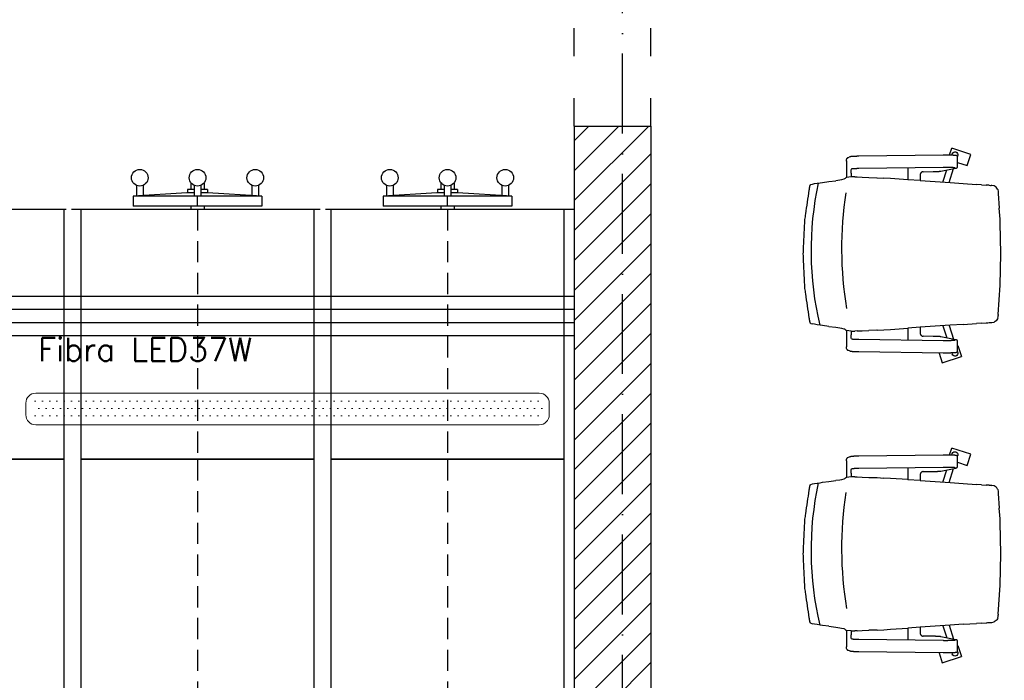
# Model space of a CAD drawing. Header units: millimetres. Extents: x 167273 to 188273, y -125105 to -88145.
# Tile 99 of 210: x 180771 to 181067, y -122297 to -122099. Entities that reach past the tile are written whole.
import ezdxf

# ---------------------------------------------------------------- set-up
doc = ezdxf.new("R2010")
doc.units = ezdxf.units.MM
for name, pattern in [('ACAD_ISO03W100', [30, 12, -18]), ('ACAD_ISO10W100', [18, 12, -3, 0, -3]), ('HIDDEN', [9.525, 6.35, -3.175])]:
    doc.linetypes.add(name, pattern=pattern)
for name, color, linetype in [('a-osie', 1, 'ACAD_ISO10W100'), ('b-cienka', 9, 'Continuous'), ('b-przerywana1', 9, 'ACAD_ISO03W100'), ('b-ściany', 2, 'Continuous'), ('c-meb_przerywana', 5, 'HIDDEN'), ('c-meble', 5, 'Continuous'), ('c-wyposażenie', 5, 'Continuous'), ('h-hatch', 8, 'Continuous')]:
    doc.layers.add(name, color=color, linetype=linetype)
doc.layers.add('EL_oprawy', color=72, linetype='Continuous', lineweight=5)
doc.layers.add('x-pom', color=6, linetype='HIDDEN', plot=False)
doc.styles.add('ES1', font='romans.shx', dxfattribs={"width": 0.7, "height": 12})

# ---------------------------------------------------------------- blocks, each defined once
blk = doc.blocks.new('LED 37W')
h = blk.add_hatch()
h.set_pattern_fill('DOTS', color=256, scale=35)
h.set_pattern_definition([(0, (8e-13, -4e-12), (1.09375, 2.1875), [0, -2.1875])])
h.paths.add_polyline_path([(76.5, 2.75), (-76.5, 2.75), (-76.5, -2.75), (76.5, -2.75)])
blk.add_lwpolyline([(-75.5, -4.75), (75.5, -4.75, 0.414214), (78.5, -1.75), (78.5, 1.75, 0.414214), (75.5, 4.75), (-75.5, 4.75, 0.414214), (-78.5, 1.75), (-78.5, -1.75, 0.414214)], format="xyb", close=True)
at = {"style": 'ES1', "flags": 1}
blk.add_attdef('TYP', (-74.8, 30.4), '', height=12, rotation=360, dxfattribs=at)
at = {"style": 'ES1'}
blk.add_attdef('KOD', (-74.8, 14.37), '', height=12, rotation=360, dxfattribs=at)
blk = doc.blocks.new('chaise bureau dwg')
for p, q in [((-18.54, 29.73), (-17.58, 32.67)), ((-17.58, 32.67), (-11.87, 30.81)), ((-17.36, 29.74), (-42.66, 29.4)), ((-17.28, 29.74), (-17.36, 29.74)), ((-17.19, 29.74), (-17.28, 29.74)), ((-17.1, 29.74), (-17.19, 29.74)), ((-17.02, 29.74), (-17.1, 29.74)), ((-16.93, 29.75), (-17.02, 29.74)), ((-16.84, 29.75), (-16.93, 29.75)), ((-16.76, 29.75), (-16.84, 29.75)), ((-16.67, 29.75), (-16.76, 29.75)), ((-16.58, 29.75), (-16.67, 29.75)), ((-16.49, 29.75), (-16.58, 29.75)), ((-16.4, 29.75), (-16.49, 29.75)), ((-16.32, 29.75), (-16.4, 29.75)), ((-16.23, 29.74), (-16.32, 29.75)), ((-16.14, 29.74), (-16.23, 29.74)), ((-16.06, 29.74), (-16.14, 29.74)), ((-15.97, 29.74), (-16.06, 29.74)), ((-15.88, 29.74), (-15.97, 29.74)), ((-15.8, 29.74), (-15.88, 29.74)), ((-15.71, 29.74), (-15.8, 29.74)), ((-15.63, 29.74), (-15.71, 29.74)), ((-15.55, 29.74), (-15.63, 29.74)), ((-15.46, 29.74), (-15.55, 29.74)), ((-15.38, 29.73), (-15.46, 29.74)), ((-15.3, 29.73), (-15.38, 29.73)), ((-15.22, 29.73), (-15.3, 29.73)), ((-15.14, 29.73), (-15.22, 29.73)), ((-15.07, 29.73), (-15.14, 29.73)), ((-14.99, 29.72), (-15.07, 29.73)), ((-14.91, 29.72), (-14.99, 29.72)), ((-14.84, 29.72), (-14.91, 29.72)), ((-14.77, 29.72), (-14.84, 29.72)), ((-14.7, 29.71), (-14.77, 29.72)), ((-14.72, 29.71), (-14.6, 30.08)), ((-14.63, 29.71), (-14.7, 29.71)), ((-14.56, 29.71), (-14.63, 29.71)), ((-14.49, 29.7), (-14.56, 29.71)), ((-14.43, 29.7), (-14.49, 29.7)), ((-14.36, 29.7), (-14.43, 29.7)), ((-14.3, 29.69), (-14.36, 29.7)), ((-14.24, 29.69), (-14.3, 29.69)), ((-14.18, 29.69), (-14.24, 29.69)), ((-14.12, 29.68), (-14.18, 29.69)), ((-14.07, 29.68), (-14.12, 29.68)), ((-14.01, 29.68), (-14.07, 29.68)), ((-13.96, 29.67), (-14.01, 29.68)), ((-13.91, 29.67), (-13.96, 29.67)), ((-13.87, 29.66), (-13.91, 29.67)), ((-13.82, 29.66), (-13.87, 29.66)), ((-13.78, 29.66), (-13.82, 29.66)), ((-13.69, 29.65), (-13.78, 29.66)), ((-13.62, 29.64), (-13.69, 29.65)), ((-13.54, 29.63), (-13.62, 29.64)), ((-13.47, 29.61), (-13.54, 29.63)), ((-13.44, 29.61), (-13.47, 29.61)), ((-13.41, 29.6), (-13.44, 29.61)), ((-13.37, 29.58), (-13.41, 29.6)), ((-13.35, 29.58), (-13.37, 29.58)), ((-13.32, 29.57), (-13.35, 29.58)), ((-13.3, 29.56), (-13.32, 29.57)), ((-13.27, 29.55), (-13.3, 29.56)), ((-13.24, 29.53), (-13.27, 29.55)), ((-13.02, 29.33), (-12.96, 29.54)), ((-12.96, 27.48), (-11.87, 30.81)), ((-46.3, 22.96), (-46.3, 27.9)), ((-46.24, 28.59), (-46.22, 28.61)), ((-46.22, 28.61), (-46.21, 28.64)), ((-46.21, 28.64), (-46.19, 28.67)), ((-46.19, 28.67), (-46.18, 28.69)), ((-46.18, 28.69), (-46.17, 28.7)), ((-46.17, 28.7), (-46.15, 28.72)), ((-46.15, 28.72), (-46.14, 28.74)), ((-46.14, 28.74), (-46.11, 28.77)), ((-46.11, 28.77), (-46.09, 28.79)), ((-46.09, 28.79), (-46.06, 28.81)), ((-46.06, 28.81), (-46.03, 28.84)), ((-46.03, 28.84), (-45.99, 28.86)), ((-45.99, 28.86), (-45.95, 28.88)), ((-45.19, 29.22), (-45.95, 28.88)), ((-45.15, 29.23), (-45.19, 29.22)), ((-45.12, 29.25), (-45.15, 29.23)), ((-45.09, 29.26), (-45.12, 29.25)), ((-45.06, 29.27), (-45.09, 29.26)), ((-45.04, 29.27), (-45.06, 29.27)), ((-45.01, 29.28), (-45.04, 29.27)), ((-44.97, 29.29), (-45.01, 29.28)), ((-44.93, 29.29), (-44.97, 29.29)), ((-44.88, 29.3), (-44.93, 29.29)), ((-44.83, 29.3), (-44.88, 29.3)), ((-44.78, 29.31), (-44.83, 29.3)), ((-44.73, 29.32), (-44.78, 29.31)), ((-44.67, 29.32), (-44.73, 29.32)), ((-44.61, 29.33), (-44.67, 29.32)), ((-44.54, 29.33), (-44.61, 29.33)), ((-44.47, 29.34), (-44.54, 29.33)), ((-44.4, 29.34), (-44.47, 29.34)), ((-44.33, 29.35), (-44.4, 29.34)), ((-44.25, 29.35), (-44.33, 29.35)), ((-44.17, 29.36), (-44.25, 29.35)), ((-44.08, 29.36), (-44.17, 29.36)), ((-44, 29.37), (-44.08, 29.36)), ((-43.91, 29.37), (-44, 29.37)), ((-43.82, 29.37), (-43.91, 29.37)), ((-43.72, 29.38), (-43.82, 29.37)), ((-43.62, 29.38), (-43.72, 29.38)), ((-43.52, 29.39), (-43.62, 29.38)), ((-43.42, 29.39), (-43.52, 29.39)), ((-43.32, 29.39), (-43.42, 29.39)), ((-43.21, 29.39), (-43.32, 29.39)), ((-43.1, 29.4), (-43.21, 29.39)), ((-42.99, 29.4), (-43.1, 29.4)), ((-42.88, 29.4), (-42.99, 29.4)), ((-42.77, 29.4), (-42.88, 29.4)), ((-42.66, 29.4), (-42.77, 29.4)), ((-13.22, 29.52), (-13.24, 29.53)), ((-13.2, 29.51), (-13.22, 29.52)), ((-13.18, 29.49), (-13.2, 29.51)), ((-13.16, 29.48), (-13.18, 29.49)), ((-13.13, 29.46), (-13.16, 29.48)), ((-13.1, 29.43), (-13.13, 29.46)), ((-13.08, 29.4), (-13.1, 29.43)), ((-13.05, 29.36), (-13.08, 29.4)), ((-13.02, 29.32), (-13.05, 29.36)), ((-13, 29.29), (-13.02, 29.32)), ((-12.99, 29.27), (-13, 29.29)), ((-12.99, 29.26), (-12.99, 26.11)), ((-12.96, 27.48), (-12.99, 27.49)), ((-44.94, 23.14), (-44.94, 24.26)), ((-44.85, 25.47), (-44.79, 25.5)), ((-44.79, 25.5), (-44.78, 25.5)), ((-44.78, 25.5), (-44.77, 25.5)), ((-44.78, 25.5), (-44.78, 25.5)), ((-44.77, 25.5), (-44.75, 25.51)), ((-44.75, 25.51), (-44.72, 25.51)), ((-44.72, 25.51), (-44.69, 25.52)), ((-44.69, 25.52), (-44.66, 25.52)), ((-44.66, 25.52), (-44.62, 25.52)), ((-44.62, 25.52), (-44.57, 25.53)), ((-44.57, 25.53), (-44.53, 25.53)), ((-44.53, 25.53), (-44.47, 25.54)), ((-44.47, 25.54), (-44.42, 25.54)), ((-44.42, 25.54), (-44.36, 25.55)), ((-44.36, 25.55), (-44.3, 25.55)), ((-44.3, 25.55), (-44.23, 25.56)), ((-44.23, 25.56), (-44.17, 25.56)), ((-44.17, 25.56), (-44.09, 25.56)), ((-44.09, 25.56), (-44.02, 25.57)), ((-44.02, 25.57), (-43.94, 25.57)), ((-43.94, 25.57), (-43.86, 25.58)), ((-43.86, 25.58), (-43.78, 25.58)), ((-43.78, 25.58), (-43.7, 25.58)), ((-43.7, 25.58), (-43.61, 25.59)), ((-43.61, 25.59), (-43.52, 25.59)), ((-43.52, 25.59), (-43.43, 25.59)), ((-43.43, 25.59), (-43.34, 25.59)), ((-43.34, 25.59), (-43.24, 25.6)), ((-43.24, 25.6), (-43.15, 25.6)), ((-43.15, 25.6), (-43.05, 25.6)), ((-43.05, 25.6), (-42.95, 25.6)), ((-42.95, 25.6), (-42.85, 25.6)), ((-42.85, 25.6), (-42.74, 25.61)), ((-42.74, 25.61), (-42.64, 25.61)), ((-42.64, 25.61), (-17.35, 25.94)), ((-27.96, 22.26), (-27.96, 25.8)), ((-24.25, 23.67), (-24.24, 23.72)), ((-24.25, 22.01), (-24.25, 23.67)), ((-24.24, 23.77), (-24.23, 23.82)), ((-24.24, 23.72), (-24.24, 23.77)), ((-24.23, 23.87), (-24.22, 23.92)), ((-24.23, 23.82), (-24.23, 23.87)), ((-24.22, 23.92), (-24.2, 23.97)), ((-24.2, 23.97), (-24.19, 24.01)), ((-24.19, 24.01), (-24.17, 24.06)), ((-24.17, 24.06), (-24.15, 24.11)), ((-24.15, 24.11), (-24.13, 24.15)), ((-24.13, 24.15), (-24.11, 24.19)), ((-24.11, 24.19), (-24.08, 24.24)), ((-24.08, 24.24), (-24.05, 24.28)), ((-24.05, 24.28), (-24.02, 24.32)), ((-24.02, 24.32), (-23.99, 24.35)), ((-23.99, 24.35), (-23.96, 24.39)), ((-23.96, 24.39), (-23.92, 24.42)), ((-23.92, 24.42), (-23.89, 24.46)), ((-23.89, 24.46), (-23.85, 24.49)), ((-23.85, 24.49), (-23.81, 24.52)), ((-23.81, 24.52), (-23.77, 24.54)), ((-23.77, 24.54), (-23.73, 24.57)), ((-23.73, 24.57), (-23.69, 24.59)), ((-23.69, 24.59), (-23.65, 24.61)), ((-23.65, 24.61), (-23.6, 24.63)), ((-23.6, 24.63), (-23.56, 24.64)), ((-23.56, 24.64), (-23.51, 24.66)), ((-23.51, 24.66), (-23.47, 24.67)), ((-23.47, 24.67), (-23.42, 24.68)), ((-23.42, 24.68), (-23.38, 24.68)), ((-23.38, 24.68), (-23.33, 24.69)), ((-23.33, 24.69), (-23.29, 24.69)), ((-20.35, 24.73), (-23.29, 24.69)), ((-20.25, 24.73), (-20.35, 24.73)), ((-20.15, 24.73), (-20.25, 24.73)), ((-20.05, 24.73), (-20.15, 24.73)), ((-19.96, 24.73), (-20.05, 24.73)), ((-19.86, 24.74), (-19.96, 24.73)), ((-19.77, 24.74), (-19.86, 24.74)), ((-19.67, 24.74), (-19.77, 24.74)), ((-19.58, 24.74), (-19.67, 24.74)), ((-19.49, 24.75), (-19.58, 24.74)), ((-19.4, 24.75), (-19.49, 24.75)), ((-19.32, 24.75), (-19.4, 24.75)), ((-19.23, 24.76), (-19.32, 24.75)), ((-19.15, 24.76), (-19.23, 24.76)), ((-19.07, 24.76), (-19.15, 24.76)), ((-18.99, 24.77), (-19.07, 24.76)), ((-18.91, 24.77), (-18.99, 24.77)), ((-18.84, 24.77), (-18.91, 24.77)), ((-18.77, 24.78), (-18.84, 24.77)), ((-18.7, 24.78), (-18.77, 24.78)), ((-18.63, 24.79), (-18.7, 24.78)), ((-18.57, 24.79), (-18.63, 24.79)), ((-18.51, 24.8), (-18.57, 24.79)), ((-18.45, 24.8), (-18.51, 24.8)), ((-18.39, 24.81), (-18.45, 24.8)), ((-18.34, 24.81), (-18.39, 24.81)), ((-18.28, 24.82), (-18.34, 24.81)), ((-18.23, 24.82), (-18.28, 24.82)), ((-18.19, 24.83), (-18.23, 24.82)), ((-18.14, 24.83), (-18.19, 24.83)), ((-18.1, 24.84), (-18.14, 24.83)), ((-18.02, 24.85), (-18.1, 24.84)), ((-13.48, 25.76), (-18.02, 24.85)), ((-17.45, 21.55), (-16.23, 25.21)), ((-17.35, 25.94), (-17.2, 25.95)), ((-17.2, 25.95), (-17.04, 25.95)), ((-17.04, 25.95), (-16.89, 25.95)), ((-16.89, 25.95), (-16.74, 25.95)), ((-16.74, 25.95), (-16.58, 25.95)), ((-16.58, 25.95), (-16.43, 25.95)), ((-16.43, 25.95), (-16.27, 25.95)), ((-16.27, 25.95), (-16.12, 25.95)), ((-16.12, 25.95), (-15.97, 25.95)), ((-15.97, 25.95), (-15.81, 25.94)), ((-15.81, 25.94), (-15.67, 25.94)), ((-15.67, 25.94), (-15.52, 25.94)), ((-15.52, 25.94), (-15.38, 25.94)), ((-15.52, 21.42), (-14.19, 25.62)), ((-15.38, 25.94), (-15.24, 25.93)), ((-15.24, 25.93), (-15.1, 25.93)), ((-15.1, 25.93), (-14.97, 25.93)), ((-14.97, 25.93), (-14.84, 25.92)), ((-14.84, 25.92), (-14.71, 25.92)), ((-14.71, 25.92), (-14.65, 25.91)), ((-14.65, 25.91), (-14.6, 25.91)), ((-14.6, 25.91), (-14.54, 25.91)), ((-14.54, 25.91), (-14.48, 25.91)), ((-14.48, 25.91), (-14.43, 25.9)), ((-14.43, 25.9), (-14.37, 25.9)), ((-14.37, 25.9), (-14.32, 25.9)), ((-14.32, 25.9), (-14.27, 25.89)), ((-14.27, 25.89), (-14.22, 25.89)), ((-14.22, 25.89), (-14.18, 25.89)), ((-14.18, 25.89), (-14.13, 25.89)), ((-14.13, 25.89), (-14.09, 25.88)), ((-14.09, 25.88), (-14.05, 25.88)), ((-14.05, 25.88), (-14.01, 25.88)), ((-14.01, 25.88), (-13.97, 25.87)), ((-13.97, 25.87), (-13.93, 25.87)), ((-13.93, 25.87), (-13.9, 25.87)), ((-13.9, 25.87), (-13.87, 25.86)), ((-13.87, 25.86), (-13.84, 25.86)), ((-13.84, 25.86), (-13.81, 25.86)), ((-13.81, 25.86), (-13.78, 25.85)), ((-13.78, 25.85), (-13.76, 25.85)), ((-13.76, 25.85), (-13.74, 25.85)), ((-13.74, 25.85), (-13.72, 25.84)), ((-13.72, 25.84), (-13.71, 25.84)), ((-13.71, 25.84), (-13.7, 25.84)), ((-13.7, 25.84), (-13.69, 25.84)), ((-13.69, 25.84), (-13.69, 25.84)), ((-13.41, 25.77), (-13.48, 25.76)), ((-13.37, 25.78), (-13.41, 25.77)), ((-13.35, 25.79), (-13.37, 25.78)), ((-13.33, 25.8), (-13.35, 25.79)), ((-13.3, 25.81), (-13.33, 25.8)), ((-13.28, 25.82), (-13.3, 25.81)), ((-13.24, 25.84), (-13.28, 25.82)), ((-13.23, 25.85), (-13.24, 25.84)), ((-13.21, 25.86), (-13.23, 25.85)), ((-13.18, 25.87), (-13.21, 25.86)), ((-13.16, 25.89), (-13.18, 25.87)), ((-13.14, 25.91), (-13.16, 25.89)), ((-13.11, 25.94), (-13.14, 25.91)), ((-13.08, 25.97), (-13.11, 25.94)), ((-13.05, 26), (-13.08, 25.97)), ((-13.03, 26.03), (-13.05, 26)), ((-13.02, 26.05), (-13.03, 26.03)), ((-13.01, 26.08), (-13.02, 26.05)), ((-12.99, 26.1), (-13.01, 26.08)), ((-57.19, 20.69), (-57.2, 20.68)), ((-57.2, 20.68), (-57.2, 20.66)), ((-57.18, 20.72), (-57.19, 20.71)), ((-57.19, 20.71), (-57.19, 20.69)), ((-57.17, 20.74), (-57.18, 20.73)), ((-57.18, 20.73), (-57.18, 20.72)), ((-57.16, 20.75), (-57.17, 20.74)), ((-57.15, 20.76), (-57.16, 20.75)), ((-57.16, 20.75), (-57.16, 20.75)), ((-57, 20.84), (-57.15, 20.77)), ((-57.15, 20.77), (-57.15, 20.76)), ((-57.15, 20.76), (-57.15, 20.76)), ((-57, 20.84), (-57, 20.84)), ((-56.99, 20.84), (-57, 20.84)), ((-56.99, 20.84), (-56.54, 20.97)), ((-55.88, 21.1), (-56.54, 20.97)), ((-55.13, 21.23), (-55.88, 21.1)), ((-54.27, 21.35), (-55.13, 21.23)), ((-53.51, 21.48), (-54.27, 21.35)), ((-51.6, 21.74), (-53.51, 21.48)), ((-51.6, 21.74), (-49.49, 21.99)), ((-49.49, 21.99), (-48.33, 22.16)), ((-48.33, 22.16), (-47.86, 22.25)), ((-47.86, 22.25), (-47.1, 22.42)), ((-47.1, 22.42), (-46.92, 22.51)), ((-46.92, 22.51), (-46.77, 22.68)), ((-46.77, 22.68), (-46.6, 22.76)), ((-46.52, 22.85), (-46.6, 22.76)), ((-46.52, 22.85), (-46.3, 22.96)), ((-44.94, 23.14), (-46.3, 22.96)), ((-44.94, 23.14), (-43.86, 23.14)), ((-43.11, 23.1), (-43.86, 23.14)), ((-43.11, 23.1), (-41.64, 23.02)), ((-41.64, 23.02), (-39.64, 22.93)), ((-37.26, 22.89), (-39.64, 22.93)), ((-37.12, 22.89), (-37.26, 22.89)), ((-37.12, 22.89), (-35.13, 22.76)), ((-35.13, 22.76), (-33.14, 22.62)), ((-33.14, 22.62), (-27.96, 22.27)), ((-24.25, 22.01), (-27.96, 22.26)), ((-24.25, 22.01), (-24.18, 22.01)), ((-18.25, 21.6), (-24.18, 22.01)), ((-15.27, 21.4), (-18.25, 21.6)), ((-15.52, 21.41), (-15.52, 21.41)), ((-11.3, 21.13), (-15.27, 21.4)), ((-11.3, 21.13), (-7.3, 20.86)), ((-5.8, 20.75), (-7.3, 20.86)), ((-5.8, 20.75), (-4.43, 20.66)), ((-57.49, 19.19), (-57.5, 19.15)), ((-57.48, 19.28), (-57.49, 19.24)), ((-57.49, 19.24), (-57.49, 19.19)), ((-57.47, 19.32), (-57.48, 19.28)), ((-57.46, 19.41), (-57.47, 19.37)), ((-57.47, 19.37), (-57.47, 19.32)), ((-57.45, 19.45), (-57.46, 19.41)), ((-57.44, 19.54), (-57.45, 19.5)), ((-57.45, 19.5), (-57.45, 19.45)), ((-57.43, 19.58), (-57.44, 19.54)), ((-57.42, 19.66), (-57.43, 19.62)), ((-57.43, 19.62), (-57.43, 19.58)), ((-57.41, 19.71), (-57.42, 19.66)), ((-57.4, 19.79), (-57.41, 19.75)), ((-57.41, 19.75), (-57.41, 19.71)), ((-57.39, 19.83), (-57.4, 19.79)), ((-57.38, 19.9), (-57.39, 19.86)), ((-57.39, 19.86), (-57.39, 19.83)), ((-57.37, 19.94), (-57.38, 19.9)), ((-57.36, 20.01), (-57.37, 19.98)), ((-57.37, 19.98), (-57.37, 19.94)), ((-57.35, 20.09), (-57.36, 20.05)), ((-57.36, 20.05), (-57.36, 20.01)), ((-57.34, 20.12), (-57.35, 20.09)), ((-57.3, 20.3), (-57.31, 20.27)), ((-57.29, 20.37), (-57.3, 20.33)), ((-57.3, 20.33), (-57.3, 20.3)), ((-57.28, 20.4), (-57.29, 20.37)), ((-57.27, 20.43), (-57.28, 20.4)), ((-57.26, 20.48), (-57.27, 20.45)), ((-57.27, 20.45), (-57.27, 20.43)), ((-57.25, 20.51), (-57.26, 20.48)), ((-57.24, 20.53), (-57.25, 20.51)), ((-57.23, 20.58), (-57.24, 20.56)), ((-57.24, 20.56), (-57.24, 20.53)), ((-57.22, 20.6), (-57.23, 20.58)), ((-57.21, 20.64), (-57.22, 20.62)), ((-57.22, 20.62), (-57.22, 20.6)), ((-57.2, 20.66), (-57.21, 20.64)), ((-4.43, 20.66), (-4.32, 20.65)), ((-4.32, 20.65), (-4.2, 20.65)), ((-4.2, 20.65), (-3.97, 20.63)), ((-3.97, 20.63), (-3.52, 20.6)), ((-3.52, 20.6), (-2.73, 20.55)), ((-2.73, 20.55), (-2.02, 20.42)), ((-1.4, 20.02), (-2.02, 20.42)), ((-1.23, 19.78), (-1.4, 20.02)), ((-1, 19.46), (-1.23, 19.78)), ((-0.96, 19.31), (-1, 19.46)), ((-0.94, 19.32), (-0.84, 18.75)), ((-0.84, 18.75), (-0.84, 18.67)), ((-0.84, 18.67), (-0.83, 18.59)), ((-0.83, 18.59), (-0.82, 18.43)), ((-0.8, 18.12), (-0.82, 18.43)), ((-0.8, 18.12), (-0.21, 9.39)), ((-0.21, 9.39), (0, 0)), ((0, 0), (-0.21, -9.39)), ((-0.32, -11.57), (-0.51, -13.75)), ((-0.26, -10.48), (-0.32, -11.57)), ((-0.21, -9.39), (-0.26, -10.48)), ((-0.8, -18.12), (-0.51, -13.75)), ((-57.5, -19.15), (-57.49, -19.19)), ((-57.49, -19.19), (-57.49, -19.24)), ((-57.49, -19.24), (-57.48, -19.28)), ((-57.48, -19.28), (-57.47, -19.32)), ((-57.47, -19.32), (-57.47, -19.37)), ((-57.47, -19.37), (-57.46, -19.41)), ((-57.46, -19.41), (-57.45, -19.45)), ((-57.45, -19.45), (-57.45, -19.5)), ((-57.45, -19.5), (-57.44, -19.54)), ((-57.44, -19.54), (-57.43, -19.58)), ((-57.43, -19.58), (-57.43, -19.62)), ((-57.43, -19.62), (-57.42, -19.66)), ((-57.42, -19.66), (-57.41, -19.71)), ((-57.41, -19.71), (-57.41, -19.75)), ((-57.41, -19.75), (-57.4, -19.79)), ((-57.4, -19.79), (-57.39, -19.83)), ((-57.39, -19.83), (-57.39, -19.86)), ((-57.39, -19.86), (-57.38, -19.9)), ((-57.38, -19.9), (-57.37, -19.94)), ((-57.37, -19.94), (-57.37, -19.98)), ((-57.37, -19.98), (-57.36, -20.01)), ((-57.36, -20.01), (-57.36, -20.05)), ((-57.36, -20.05), (-57.35, -20.09)), ((-57.35, -20.09), (-57.34, -20.12)), ((-57.31, -20.27), (-57.3, -20.3)), ((-57.3, -20.3), (-57.3, -20.33)), ((-57.3, -20.33), (-57.29, -20.37)), ((-57.29, -20.37), (-57.28, -20.4)), ((-57.28, -20.4), (-57.27, -20.43)), ((-57.27, -20.43), (-57.27, -20.46)), ((-57.27, -20.46), (-57.26, -20.48)), ((-57.26, -20.48), (-57.25, -20.51)), ((-57.25, -20.51), (-57.24, -20.53)), ((-57.24, -20.53), (-57.24, -20.56)), ((-57.24, -20.56), (-57.23, -20.58)), ((-57.23, -20.58), (-57.22, -20.6)), ((-57.22, -20.6), (-57.22, -20.62)), ((-57.22, -20.62), (-57.21, -20.64)), ((-57.21, -20.64), (-57.2, -20.66)), ((-57.2, -20.66), (-57.2, -20.68)), ((-5.8, -20.75), (-4.43, -20.66)), ((-3.52, -20.6), (-4.43, -20.66)), ((-3.52, -20.6), (-3.12, -20.58)), ((-3.12, -20.58), (-2.93, -20.56)), ((-2.83, -20.56), (-2.93, -20.56)), ((-2.73, -20.55), (-2.83, -20.56)), ((-2.02, -20.42), (-2.73, -20.55)), ((-1.4, -20.02), (-2.02, -20.42)), ((-1.23, -19.78), (-1.4, -20.02)), ((-1, -19.46), (-1.23, -19.78)), ((-1, -19.46), (-0.96, -19.31)), ((-0.96, -19.31), (-0.84, -18.75)), ((-0.84, -18.75), (-0.8, -18.12)), ((-57.2, -20.68), (-57.19, -20.69)), ((-57.19, -20.69), (-57.19, -20.71)), ((-57.19, -20.71), (-57.18, -20.72)), ((-57.18, -20.72), (-57.18, -20.73)), ((-57.18, -20.73), (-57.17, -20.74)), ((-57.17, -20.74), (-57.16, -20.75)), ((-57.16, -20.75), (-57.15, -20.76)), ((-57.16, -20.75), (-57.16, -20.75)), ((-57.15, -20.76), (-57.15, -20.77)), ((-57.15, -20.76), (-57.15, -20.76)), ((-57.15, -20.77), (-57, -20.84)), ((-57, -20.84), (-56.54, -20.97)), ((-56.54, -20.97), (-55.88, -21.1)), ((-55.88, -21.1), (-55.13, -21.23)), ((-55.13, -21.23), (-54.27, -21.35)), ((-54.27, -21.35), (-53.51, -21.48)), ((-53.51, -21.48), (-51.6, -21.74)), ((-51.6, -21.74), (-49.49, -21.99)), ((-48.33, -22.16), (-49.49, -21.99)), ((-47.86, -22.25), (-48.33, -22.16)), ((-47.1, -22.42), (-47.86, -22.25)), ((-46.92, -22.51), (-47.1, -22.42)), ((-46.77, -22.68), (-46.92, -22.51)), ((-46.6, -22.76), (-46.77, -22.68)), ((-46.6, -22.76), (-46.52, -22.85)), ((-46.3, -22.96), (-46.52, -22.85)), ((-44.94, -23.14), (-46.3, -22.96)), ((-46.3, -27.9), (-46.3, -22.96)), ((-44.94, -24.26), (-44.94, -23.14)), ((-43.86, -23.14), (-44.94, -23.14)), ((-43.86, -23.14), (-43.11, -23.1)), ((-43.11, -23.1), (-41.64, -23.02)), ((-41.64, -23.02), (-39.64, -22.93)), ((-39.64, -22.93), (-37.26, -22.89)), ((-37.26, -22.89), (-37.12, -22.89)), ((-37.12, -22.89), (-35.13, -22.76)), ((-33.14, -22.62), (-35.13, -22.76)), ((-27.96, -22.27), (-33.14, -22.62)), ((-24.25, -22.01), (-27.96, -22.26)), ((-27.96, -25.8), (-27.96, -22.26)), ((-24.25, -23.67), (-24.25, -22.01)), ((-24.25, -22.01), (-24.18, -22.01)), ((-24.18, -22.01), (-18.25, -21.6)), ((-18.25, -21.6), (-15.27, -21.4)), ((-17.45, -21.55), (-16.23, -25.21)), ((-15.52, -21.41), (-15.52, -21.41)), ((-15.52, -21.42), (-14.19, -25.62)), ((-15.27, -21.4), (-11.3, -21.13)), ((-11.3, -21.13), (-7.3, -20.86)), ((-5.8, -20.75), (-7.3, -20.86)), ((-44.79, -25.5), (-44.85, -25.47)), ((-44.78, -25.5), (-44.79, -25.5)), ((-44.78, -25.5), (-44.78, -25.5)), ((-44.77, -25.5), (-44.78, -25.5)), ((-44.75, -25.51), (-44.77, -25.5)), ((-44.72, -25.51), (-44.75, -25.51)), ((-44.69, -25.52), (-44.72, -25.51)), ((-44.66, -25.52), (-44.69, -25.52)), ((-44.62, -25.52), (-44.66, -25.52)), ((-44.57, -25.53), (-44.62, -25.52)), ((-44.53, -25.53), (-44.57, -25.53)), ((-44.47, -25.54), (-44.53, -25.53)), ((-44.42, -25.54), (-44.47, -25.54)), ((-44.36, -25.55), (-44.42, -25.54)), ((-44.3, -25.55), (-44.36, -25.55)), ((-44.23, -25.56), (-44.3, -25.55)), ((-44.17, -25.56), (-44.23, -25.56)), ((-44.09, -25.56), (-44.17, -25.56)), ((-44.02, -25.57), (-44.09, -25.56)), ((-43.94, -25.57), (-44.02, -25.57)), ((-43.86, -25.58), (-43.94, -25.57)), ((-43.78, -25.58), (-43.86, -25.58)), ((-43.7, -25.58), (-43.78, -25.58)), ((-43.61, -25.59), (-43.7, -25.58)), ((-43.52, -25.59), (-43.61, -25.59)), ((-43.43, -25.59), (-43.52, -25.59)), ((-43.34, -25.59), (-43.43, -25.59)), ((-43.24, -25.6), (-43.34, -25.59)), ((-43.15, -25.6), (-43.24, -25.6)), ((-43.05, -25.6), (-43.15, -25.6)), ((-42.95, -25.6), (-43.05, -25.6)), ((-42.85, -25.6), (-42.95, -25.6)), ((-42.74, -25.61), (-42.85, -25.6)), ((-42.64, -25.61), (-42.74, -25.61)), ((-17.35, -25.94), (-42.64, -25.61)), ((-24.24, -23.72), (-24.25, -23.67)), ((-24.24, -23.77), (-24.24, -23.72)), ((-24.23, -23.82), (-24.24, -23.77)), ((-24.23, -23.87), (-24.23, -23.82)), ((-24.22, -23.92), (-24.23, -23.87)), ((-24.2, -23.97), (-24.22, -23.92)), ((-24.19, -24.01), (-24.2, -23.97)), ((-24.17, -24.06), (-24.19, -24.01)), ((-24.15, -24.11), (-24.17, -24.06)), ((-24.13, -24.15), (-24.15, -24.11)), ((-24.11, -24.19), (-24.13, -24.15)), ((-24.08, -24.24), (-24.11, -24.19)), ((-24.05, -24.28), (-24.08, -24.24)), ((-24.02, -24.32), (-24.05, -24.28)), ((-23.99, -24.35), (-24.02, -24.32)), ((-23.96, -24.39), (-23.99, -24.35)), ((-23.92, -24.42), (-23.96, -24.39)), ((-23.89, -24.46), (-23.92, -24.42)), ((-23.85, -24.49), (-23.89, -24.46)), ((-23.81, -24.52), (-23.85, -24.49)), ((-23.77, -24.54), (-23.81, -24.52)), ((-23.73, -24.57), (-23.77, -24.54)), ((-23.69, -24.59), (-23.73, -24.57)), ((-23.65, -24.61), (-23.69, -24.59)), ((-23.6, -24.63), (-23.65, -24.61)), ((-23.56, -24.64), (-23.6, -24.63)), ((-23.51, -24.66), (-23.56, -24.64)), ((-23.47, -24.67), (-23.51, -24.66)), ((-23.42, -24.68), (-23.47, -24.67)), ((-23.38, -24.68), (-23.42, -24.68)), ((-23.33, -24.69), (-23.38, -24.68)), ((-23.29, -24.69), (-23.33, -24.69)), ((-23.29, -24.69), (-20.35, -24.73)), ((-20.35, -24.73), (-20.25, -24.73)), ((-20.25, -24.73), (-20.15, -24.73)), ((-20.15, -24.73), (-20.05, -24.73)), ((-20.05, -24.73), (-19.96, -24.73)), ((-19.96, -24.73), (-19.86, -24.74)), ((-19.86, -24.74), (-19.77, -24.74)), ((-19.77, -24.74), (-19.67, -24.74)), ((-19.67, -24.74), (-19.58, -24.74)), ((-19.58, -24.74), (-19.49, -24.75)), ((-19.49, -24.75), (-19.4, -24.75)), ((-19.4, -24.75), (-19.32, -24.75)), ((-19.32, -24.75), (-19.23, -24.76)), ((-19.23, -24.76), (-19.15, -24.76)), ((-19.15, -24.76), (-19.07, -24.76)), ((-19.07, -24.76), (-18.99, -24.77)), ((-18.99, -24.77), (-18.91, -24.77)), ((-18.91, -24.77), (-18.84, -24.77)), ((-18.84, -24.77), (-18.77, -24.78)), ((-18.77, -24.78), (-18.7, -24.78)), ((-18.7, -24.78), (-18.63, -24.79)), ((-18.63, -24.79), (-18.57, -24.79)), ((-18.57, -24.79), (-18.51, -24.8)), ((-18.51, -24.8), (-18.45, -24.8)), ((-18.45, -24.8), (-18.39, -24.81)), ((-18.39, -24.81), (-18.34, -24.81)), ((-18.34, -24.81), (-18.28, -24.82)), ((-18.28, -24.82), (-18.23, -24.82)), ((-18.23, -24.82), (-18.19, -24.83)), ((-18.19, -24.83), (-18.14, -24.83)), ((-18.14, -24.83), (-18.1, -24.84)), ((-18.1, -24.84), (-18.02, -24.85)), ((-18.02, -24.85), (-13.48, -25.76)), ((-17.2, -25.95), (-17.35, -25.94)), ((-17.04, -25.95), (-17.2, -25.95)), ((-16.89, -25.95), (-17.04, -25.95)), ((-16.74, -25.95), (-16.89, -25.95)), ((-16.58, -25.95), (-16.74, -25.95)), ((-16.43, -25.95), (-16.58, -25.95)), ((-16.27, -25.95), (-16.43, -25.95)), ((-16.12, -25.95), (-16.27, -25.95)), ((-15.97, -25.95), (-16.12, -25.95)), ((-15.81, -25.94), (-15.97, -25.95)), ((-15.67, -25.94), (-15.81, -25.94)), ((-15.52, -25.94), (-15.67, -25.94)), ((-15.38, -25.94), (-15.52, -25.94)), ((-15.24, -25.93), (-15.38, -25.94)), ((-15.1, -25.93), (-15.24, -25.93)), ((-14.97, -25.93), (-15.1, -25.93)), ((-14.84, -25.92), (-14.97, -25.93)), ((-14.71, -25.92), (-14.84, -25.92)), ((-14.6, -25.91), (-14.71, -25.92)), ((-14.54, -25.91), (-14.6, -25.91)), ((-14.48, -25.91), (-14.54, -25.91)), ((-14.43, -25.9), (-14.48, -25.91)), ((-14.37, -25.9), (-14.43, -25.9)), ((-14.32, -25.9), (-14.37, -25.9)), ((-14.27, -25.89), (-14.32, -25.9)), ((-14.22, -25.89), (-14.27, -25.89)), ((-14.18, -25.89), (-14.22, -25.89)), ((-14.13, -25.89), (-14.18, -25.89)), ((-14.09, -25.88), (-14.13, -25.89)), ((-14.05, -25.88), (-14.09, -25.88)), ((-14.01, -25.88), (-14.05, -25.88)), ((-13.97, -25.87), (-14.01, -25.88)), ((-13.93, -25.87), (-13.97, -25.87)), ((-13.9, -25.87), (-13.93, -25.87)), ((-13.87, -25.86), (-13.9, -25.87)), ((-13.84, -25.86), (-13.87, -25.86)), ((-13.81, -25.86), (-13.84, -25.86)), ((-13.78, -25.85), (-13.81, -25.86)), ((-13.76, -25.85), (-13.78, -25.85)), ((-13.74, -25.85), (-13.76, -25.85)), ((-13.72, -25.84), (-13.74, -25.85)), ((-13.71, -25.84), (-13.72, -25.84)), ((-13.7, -25.84), (-13.71, -25.84)), ((-13.69, -25.84), (-13.7, -25.84)), ((-13.69, -25.84), (-13.69, -25.84)), ((-13.48, -25.76), (-13.41, -25.77)), ((-13.41, -25.77), (-13.37, -25.78)), ((-13.37, -25.78), (-13.35, -25.79)), ((-13.35, -25.79), (-13.33, -25.8)), ((-13.33, -25.8), (-13.3, -25.81)), ((-13.3, -25.81), (-13.28, -25.82)), ((-13.28, -25.82), (-13.24, -25.84)), ((-13.24, -25.84), (-13.23, -25.85)), ((-13.23, -25.85), (-13.21, -25.86)), ((-13.21, -25.86), (-13.18, -25.87)), ((-13.18, -25.87), (-13.16, -25.89)), ((-13.16, -25.89), (-13.14, -25.91)), ((-13.14, -25.91), (-13.11, -25.94)), ((-13.11, -25.94), (-13.08, -25.97)), ((-13.08, -25.97), (-13.05, -26)), ((-13.05, -26), (-13.03, -26.03)), ((-13.03, -26.03), (-13.02, -26.05)), ((-13.02, -26.05), (-13.01, -26.08)), ((-13.01, -26.08), (-12.99, -26.1)), ((-12.99, -26.11), (-12.99, -29.26)), ((-12.99, -27.49), (-10.1, -26.56)), ((-10.1, -26.56), (-9.02, -29.88)), ((-46.22, -28.61), (-46.24, -28.59)), ((-46.21, -28.64), (-46.22, -28.61)), ((-46.19, -28.67), (-46.21, -28.64)), ((-46.18, -28.69), (-46.19, -28.67)), ((-46.17, -28.7), (-46.18, -28.69)), ((-46.15, -28.72), (-46.17, -28.7)), ((-46.14, -28.74), (-46.15, -28.72)), ((-46.11, -28.77), (-46.14, -28.74)), ((-46.09, -28.79), (-46.11, -28.77)), ((-46.06, -28.81), (-46.09, -28.79)), ((-46.03, -28.84), (-46.06, -28.81)), ((-45.99, -28.86), (-46.03, -28.84)), ((-45.95, -28.88), (-45.99, -28.86)), ((-45.95, -28.88), (-45.19, -29.22)), ((-45.19, -29.22), (-45.15, -29.23)), ((-45.15, -29.23), (-45.12, -29.24)), ((-45.12, -29.24), (-45.09, -29.25)), ((-45.09, -29.25), (-45.07, -29.26)), ((-45.07, -29.26), (-45.02, -29.27)), ((-45.02, -29.27), (-44.98, -29.28)), ((-44.98, -29.28), (-44.88, -29.3)), ((-44.88, -29.3), (-44.83, -29.3)), ((-44.83, -29.3), (-44.78, -29.31)), ((-44.78, -29.31), (-44.73, -29.32)), ((-44.73, -29.32), (-44.67, -29.32)), ((-44.67, -29.32), (-44.61, -29.33)), ((-44.61, -29.33), (-44.54, -29.33)), ((-44.54, -29.33), (-44.47, -29.34)), ((-44.47, -29.34), (-44.4, -29.34)), ((-44.4, -29.34), (-44.33, -29.35)), ((-44.33, -29.35), (-44.25, -29.35)), ((-44.25, -29.35), (-44.17, -29.36)), ((-44.17, -29.36), (-44.08, -29.36)), ((-44.08, -29.36), (-44, -29.37)), ((-44, -29.37), (-43.91, -29.37)), ((-43.91, -29.37), (-43.82, -29.37)), ((-43.82, -29.37), (-43.72, -29.38)), ((-43.72, -29.38), (-43.62, -29.38)), ((-43.62, -29.38), (-43.52, -29.39)), ((-43.52, -29.39), (-43.42, -29.39)), ((-43.42, -29.39), (-43.32, -29.39)), ((-43.32, -29.39), (-43.21, -29.39)), ((-43.21, -29.39), (-43.1, -29.4)), ((-43.1, -29.4), (-42.99, -29.4)), ((-42.99, -29.4), (-42.88, -29.4)), ((-42.88, -29.4), (-42.77, -29.4)), ((-42.77, -29.4), (-42.66, -29.4)), ((-42.66, -29.4), (-17.36, -29.74)), ((-13.27, -29.55), (-13.24, -29.53)), ((-13.24, -29.53), (-13.22, -29.52)), ((-13.22, -29.52), (-13.2, -29.51)), ((-13.2, -29.51), (-13.18, -29.49)), ((-13.18, -29.49), (-13.16, -29.48)), ((-13.16, -29.48), (-13.13, -29.46)), ((-13.13, -29.46), (-13.1, -29.43)), ((-13.1, -29.43), (-13.08, -29.4)), ((-13.08, -29.4), (-13.05, -29.36)), ((-13.05, -29.36), (-13.02, -29.32)), ((-13.02, -29.32), (-13, -29.29)), ((-13.02, -29.33), (-12.96, -29.54)), ((-13, -29.29), (-12.99, -29.27)), ((-17.36, -29.74), (-17.28, -29.74)), ((-17.28, -29.74), (-17.19, -29.74)), ((-17.19, -29.74), (-17.1, -29.74)), ((-17.1, -29.74), (-17.02, -29.74)), ((-17.02, -29.74), (-16.93, -29.75)), ((-16.93, -29.75), (-16.84, -29.75)), ((-16.84, -29.75), (-16.76, -29.75)), ((-16.76, -29.75), (-16.67, -29.75)), ((-16.67, -29.75), (-16.58, -29.75)), ((-16.58, -29.75), (-16.49, -29.75)), ((-16.49, -29.75), (-16.4, -29.75)), ((-16.4, -29.75), (-16.32, -29.75)), ((-16.32, -29.75), (-16.23, -29.74)), ((-16.23, -29.74), (-16.14, -29.74)), ((-16.14, -29.74), (-16.06, -29.74)), ((-16.06, -29.74), (-15.97, -29.74)), ((-15.97, -29.74), (-15.88, -29.74)), ((-15.88, -29.74), (-15.8, -29.74)), ((-15.8, -29.74), (-15.71, -29.74)), ((-15.71, -29.74), (-15.63, -29.74)), ((-15.63, -29.74), (-15.55, -29.74)), ((-15.55, -29.74), (-15.46, -29.74)), ((-15.46, -29.74), (-15.38, -29.73)), ((-15.38, -29.73), (-15.3, -29.73)), ((-15.38, -29.73), (-14.73, -31.74)), ((-15.3, -29.73), (-15.22, -29.73)), ((-15.22, -29.73), (-15.14, -29.73)), ((-15.14, -29.73), (-15.07, -29.73)), ((-15.07, -29.73), (-14.99, -29.72)), ((-14.99, -29.72), (-14.91, -29.72)), ((-14.91, -29.72), (-14.84, -29.72)), ((-14.84, -29.72), (-14.77, -29.72)), ((-14.77, -29.72), (-14.7, -29.71)), ((-9.02, -29.88), (-14.73, -31.74)), ((-14.72, -29.71), (-14.6, -30.08)), ((-14.7, -29.71), (-14.63, -29.71)), ((-14.63, -29.71), (-14.56, -29.71)), ((-14.56, -29.71), (-14.49, -29.7)), ((-14.49, -29.7), (-14.42, -29.7)), ((-14.42, -29.7), (-14.36, -29.7)), ((-14.36, -29.7), (-14.3, -29.69)), ((-14.3, -29.69), (-14.24, -29.69)), ((-14.24, -29.69), (-14.18, -29.69)), ((-14.18, -29.69), (-14.12, -29.68)), ((-14.12, -29.68), (-14.07, -29.68)), ((-14.07, -29.68), (-14.01, -29.68)), ((-14.01, -29.68), (-13.96, -29.67)), ((-13.96, -29.67), (-13.91, -29.67)), ((-13.91, -29.67), (-13.87, -29.66)), ((-13.87, -29.66), (-13.82, -29.66)), ((-13.82, -29.66), (-13.78, -29.66)), ((-13.78, -29.66), (-13.74, -29.65)), ((-13.74, -29.65), (-13.7, -29.65)), ((-13.7, -29.65), (-13.62, -29.64)), ((-13.62, -29.64), (-13.55, -29.63)), ((-13.55, -29.63), (-13.48, -29.62)), ((-13.48, -29.62), (-13.44, -29.61)), ((-13.44, -29.61), (-13.41, -29.6)), ((-13.41, -29.6), (-13.37, -29.58)), ((-13.37, -29.58), (-13.32, -29.57)), ((-13.32, -29.57), (-13.3, -29.56)), ((-13.3, -29.56), (-13.27, -29.55))]:
    blk.add_line(p, q)
at = {"ltscale": 0.1}
for centre, radius, start, end in [((39.78, -0.92), 96.65, 166.679, 192.1683), ((61.58, -1.75), 109.29, 170.4551, 188.7583)]:
    blk.add_arc(centre, radius, start, end, dxfattribs=at)
for centre, major_axis, ratio, start_param, end_param in [((-13.78, 29.8), (-0.267, -0.823), 0.999017, 1.57958, 4.703606), ((-46.22, 27.93), (-0.004, -0.679), 0.116972, 3.194315, 4.765111), ((-44.78, 24.33), (-0.01, -1.32), 0.116972, 3.675029, 4.765111), ((-51.19, 0), (-27.48, -192.2), 0.046335, 4.619219, 4.656543), ((-57.4, 18.98), (-0.26, -1.8), 0.076154, 3.925127, 4.034662), ((-51.75, 0), (-27.12, -192.2), 0.043392, 4.656043, 4.66447), ((-50.39, 0), (-9.1, -192.2), 0.046161, 4.660533, 4.703126), ((-50.58, 0), (-8.99, -192.2), 0.045159, 4.703051, 4.714501), ((-50.58, 0), (-8.99, 192.2), 0.045159, 1.568684, 1.580134), ((-50.39, 0), (-9.1, 192.2), 0.046161, 1.580059, 1.622652), ((-51.75, 0), (-27.12, 192.2), 0.043392, 1.618715, 1.627142), ((-51.19, 0), (-27.48, 192.2), 0.046335, 1.626642, 1.663967), ((-57.4, -18.98), (-0.26, 1.8), 0.076146, 2.248523, 2.358045), ((-44.78, -24.33), (-0.01, 1.32), 0.116972, 1.518074, 2.608156), ((-46.22, -27.93), (-0.004, 0.679), 0.116972, 1.518074, 3.088871), ((-13.78, -29.8), (-0.267, 0.823), 0.999017, 1.57958, 4.703606)]:
    blk.add_ellipse(centre, major_axis=major_axis, ratio=ratio, start_param=start_param, end_param=end_param)
blk = doc.blocks.new('regal trerowanie g')
at = {"layer": 'c-meble', "ltscale": 0.5}
for p, q in [((23808.2, -32951.9), (23808.2, -32955)), ((23810.2, -32951.9), (23810.2, -32954.77)), ((23824.53, -32951.11), (23824.53, -32953.11)), ((23825.53, -32951.9), (23825.53, -32955.11)), ((23827.53, -32951.9), (23827.53, -32955.11)), ((23828.53, -32951.11), (23828.53, -32953.11)), ((23842.85, -32951.9), (23842.85, -32954.95)), ((23844.85, -32951.9), (23844.85, -32955.06)), ((23823.32, -32954.11), (23807.2, -32955.11)), ((23845.85, -32955.11), (23807.2, -32955.11)), ((23807.2, -32955.11), (23807.2, -32958.11)), ((23825.53, -32954.11), (23823.32, -32954.11)), ((23823.53, -32953.11), (23823.53, -32954.11)), ((23825.53, -32953.11), (23823.53, -32953.11)), ((23826.53, -32958.11), (23826.53, -32955.11)), ((23829.53, -32953.11), (23827.53, -32953.11)), ((23829.53, -32954.11), (23827.53, -32954.11)), ((23829.53, -32953.11), (23829.53, -32954.11)), ((23845.85, -32955.11), (23829.53, -32954.11)), ((23845.85, -32955.11), (23845.85, -32958.11)), ((23845.85, -32958.11), (23807.2, -32958.11)), ((23824.53, -32958.11), (23824.53, -32959.11)), ((23828.53, -32958.11), (23828.53, -32959.11)), ((23828.53, -32959.11), (23824.53, -32959.11))]:
    blk.add_line(p, q, dxfattribs=at)
for centre in [(23809.2, -32949.61), (23826.53, -32949.61), (23843.85, -32949.61)]:
    blk.add_circle(centre, 2.5, dxfattribs=at)

msp = doc.modelspace()

# ---------------------------------------------------------------- hatches: boundary and pattern name
at = {"layer": 'h-hatch'}
h = msp.add_hatch(dxfattribs=at)
h.set_pattern_fill('ANSI31', color=256, scale=2, style=0)
h.set_pattern_definition([(45, (-26550.2005, 31481.7547), (-4.49012806, 4.49012806), [])])
h.paths.add_polyline_path([(180985.81, -122388.89), (180985.81, -122380.89), (180960.81, -122380.89), (180960.81, -122130.89), (180937.81, -122130.89), (180937.81, -122380.89), (180394.31, -122380.89), (180394.31, -122408.89), (180499.31, -122408.89), (180499.31, -122422.89, 0.450014), (180505.31, -122427.89), (181367.31, -122427.89, 0.450014), (181373.31, -122422.89), (181373.31, -122409.89), (181478.31, -122409.89), (181478.31, -122380.89), (181290.81, -122380.89), (181290.81, -122388.89), (181290.81, -122402.89), (181276.81, -122402.89), (181276.81, -122388.89), (181276.81, -122380.89), (180999.81, -122380.89), (180999.81, -122388.89), (180999.81, -122402.89), (180985.81, -122402.89)])

# ---------------------------------------------------------------- linework, layer by layer
at = {"layer": 'a-osie', "ltscale": 2}
msp.add_line((180952.31, -122782.89), (180952.31, -121650.89), dxfattribs=at)
at = {"layer": 'b-cienka', "ltscale": 0.5}
msp.add_lwpolyline([(180489.81, -122181.89), (180937.81, -122181.89), (180937.81, -122193.89), (180489.81, -122193.89)], close=True, dxfattribs=at)
at = {"layer": 'b-przerywana1', "ltscale": 0.7}
for p, q in [((180937.81, -122130.89), (180937.81, -121970.89)), ((180960.81, -122130.89), (180960.81, -121970.89))]:
    msp.add_line(p, q, dxfattribs=at)
at = {"layer": 'b-ściany'}
for p, q in [((180937.81, -122130.89), (180960.81, -122130.89)), ((180937.81, -122130.89), (180937.81, -122380.89)), ((180960.81, -122130.89), (180960.81, -122380.89))]:
    msp.add_line(p, q, dxfattribs=at)
at = {"layer": 'c-meb_przerywana', "ltscale": 0.5}
msp.add_line((180937.81, -122155.89), (180489.81, -122155.89), dxfattribs=at)
at = {"layer": 'c-meb_przerywana'}
for p, q in [((180824.81, -122155.89), (180824.81, -122230.89)), ((180899.81, -122155.89), (180899.81, -122230.89)), ((180824.81, -122230.89), (180824.81, -122305.89)), ((180899.81, -122230.89), (180899.81, -122305.89))]:
    msp.add_line(p, q, dxfattribs=at)
at = {"layer": 'c-wyposażenie', "ltscale": 0.5}
for p, q in [((180937.81, -122185.89), (180489.81, -122185.89)), ((180937.81, -122189.89), (180489.81, -122189.89))]:
    msp.add_line(p, q, dxfattribs=at)
at = {"layer": 'c-wyposażenie'}
for points in [[(180714.81, -122230.89), (180784.81, -122230.89), (180784.81, -122155.89), (180714.81, -122155.89)], [(180789.81, -122230.89), (180859.81, -122230.89), (180859.81, -122155.89), (180789.81, -122155.89)], [(180864.81, -122230.89), (180934.81, -122230.89), (180934.81, -122155.89), (180864.81, -122155.89)], [(180714.81, -122305.89), (180784.81, -122305.89), (180784.81, -122230.89), (180714.81, -122230.89)], [(180789.81, -122305.89), (180859.81, -122305.89), (180859.81, -122230.89), (180789.81, -122230.89)], [(180864.81, -122305.89), (180934.81, -122305.89), (180934.81, -122230.89), (180864.81, -122230.89)]]:
    msp.add_lwpolyline(points, close=True, dxfattribs=at)

# ---------------------------------------------------------------- block references
at = {"layer": 'c-meble', "xscale": -1, "rotation": 180}
for p in [(181065.81, -122169.27), (181065.81, -122259.27)]:
    msp.add_blockref('chaise bureau dwg', p, dxfattribs=at)
at = {"layer": 'EL_oprawy', "ltscale": 0.5}
ref = msp.add_blockref('LED 37W', (180851.81, -122215.79), dxfattribs=at)
ref.add_attrib('KOD', 'Fibra LED37W', (180777.01, -122201.42), dxfattribs={"layer": '0', "ltscale": 0.5, "height": 7, "style": 'ES1'})
at = {"layer": 'x-pom'}
for p in [(156998.29, -89196.78), (157073.29, -89196.78)]:
    msp.add_blockref('regal trerowanie g', p, dxfattribs=at)

doc.saveas('drawing.dxf')
